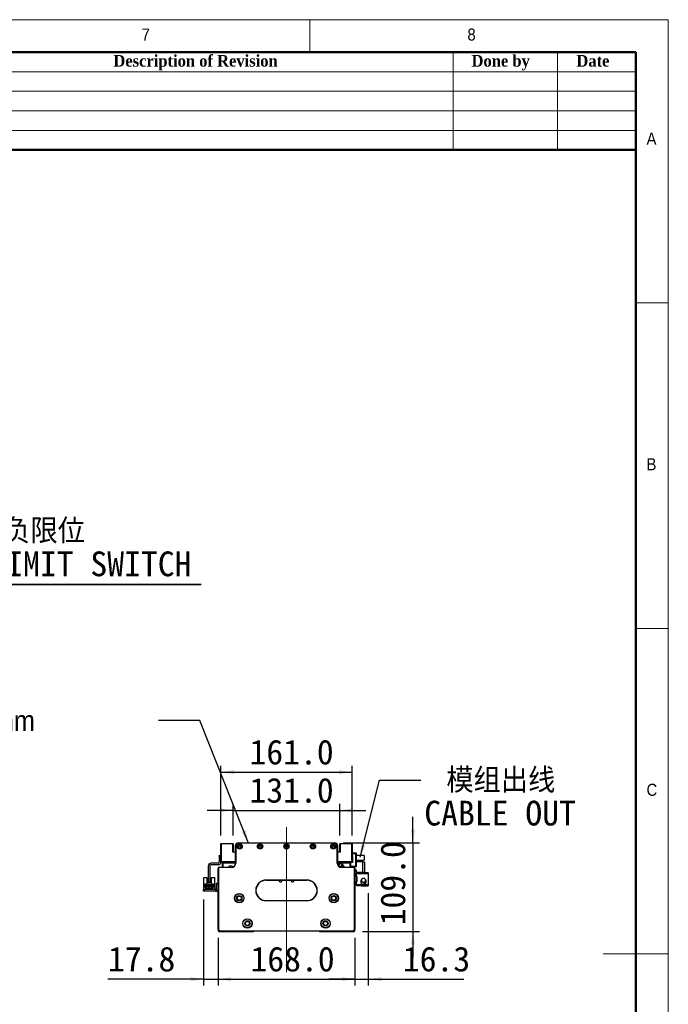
# Model space of a CAD drawing. Header units: millimetres. Extents: x 40 to 3320, y 40 to 2336.
# Tile 8 of 8: x 2524 to 3320, y 1126 to 2336. Entities that reach past the tile are written whole.
import ezdxf

# ---------------------------------------------------------------- set-up
doc = ezdxf.new("R2010")
doc.units = ezdxf.units.MM
doc.header["$LTSCALE"] = 8
doc.linetypes.add('CENTERX2', pattern=[20.32, 12.7, -2.54, 2.54, -2.54])
doc.layers.add('DIMNS', color=7, linetype='Continuous')
doc.styles.add('SLDTEXTSTYLE0', font='Gothic.ttf', dxfattribs={"width": 0.913})
doc.styles.add('SLDTEXTSTYLE1', font='timesbd.ttf', dxfattribs={"width": 0.933})
doc.styles.add('SLDTEXTSTYLE7', font='txt')
doc.styles.add('SLDTEXTSTYLE8', font='txt', dxfattribs={"bigfont": 'bigfont'})
doc.dimstyles.new('SLDDIMSTYLE0', dxfattribs={"dimtxt": 30.4, "dimasz": 16, "dimexe": 0, "dimexo": 0.0625, "dimgap": 7.6, "dimtad": 2, "dimdec": 1, "dimrnd": 1e-09, "dimzin": 4, "dimdsep": 46, "dimtxsty": 'SLDTEXTSTYLE7', "dimsah": 1, "dimcen": 0.09, "dimadec": 0, "dimazin": 1, "dimtfac": 1, "dimtdec": 1, "dimtmove": 0, "dimatfit": 0, "dimfxl": 0, "dimfrac": 2, "dimtolj": 1, "dimtzin": 12, "dimarcsym": 0})
doc.dimstyles.new('SLDDIMSTYLE4', dxfattribs={"dimtxt": 0.18, "dimasz": 16, "dimexe": 0, "dimexo": 0.0625, "dimgap": 0, "dimtad": 0, "dimtih": 1, "dimtoh": 1, "dimdec": 0, "dimrnd": 1e-09, "dimzin": 0, "dimdsep": 46, "dimtxsty": 'Standard', "dimsah": 1, "dimcen": 0.09, "dimadec": 0, "dimazin": 0, "dimtfac": 16, "dimtdec": 0, "dimtofl": 0, "dimtmove": 0, "dimatfit": 3, "dimfxl": 0, "dimfrac": 2, "dimtolj": 1, "dimtzin": 0, "dimarcsym": 0})
doc.dimstyles.new('SLDDIMSTYLE5', dxfattribs={"dimtxt": 30.4, "dimasz": 16, "dimexe": 0, "dimexo": 0.0625, "dimgap": 7.6, "dimtad": 2, "dimdec": 1, "dimrnd": 1e-09, "dimzin": 12, "dimdsep": 46, "dimtxsty": 'SLDTEXTSTYLE7', "dimsah": 1, "dimcen": 0.09, "dimadec": 0, "dimazin": 3, "dimtfac": 1, "dimtdec": 1, "dimtmove": 0, "dimatfit": 0, "dimfxl": 0, "dimfrac": 2, "dimtolj": 1, "dimtzin": 12, "dimarcsym": 0})

# ---------------------------------------------------------------- blocks, each defined once
blk = doc.blocks.new('SW_NOTE_5')
at = {"layer": 'DIMNS', "color": 0}
for p, q in [((0, 0), (451.6, 0)), ((451.6, 0), (0, 0)), ((0, 0), (451.6, 0)), ((451.6, 0), (0, 0)), ((0, 0), (451.6, 0)), ((451.6, 0), (0, 0))]:
    blk.add_line(p, q, dxfattribs=at)
at = {"layer": 'DIMNS', "color": 0, "char_height": 30.4, "attachment_point": 2}
for s, insert, style in [('光电负限位', (225.3, 80.9), 'SLDTEXTSTYLE8'), ('NEGATIVE LIMIT SWITCH', (222.5, 40.7), 'SLDTEXTSTYLE7')]:
    blk.add_mtext(s, dxfattribs=dict(at, insert=insert, style=style))
blk = doc.blocks.new('_D_7')
at = {"layer": 'DIMNS'}
for p, q in [((2767.1, 1206.4), (2767.1, 1149.1)), ((2935.1, 1206.4), (2935.1, 1149.1)), ((2767.1, 1157.1), (2935.1, 1157.1))]:
    blk.add_line(p, q, dxfattribs=at)
for points in [[(2767.1, 1157.1), (2783.1, 1154.7), (2783.1, 1159.5)], [(2935.1, 1157.1), (2919.1, 1159.5), (2919.1, 1154.7)]]:
    blk.add_solid(points, dxfattribs=at)
at = {"layer": 'DIMNS', "insert": (2806.9, 1197), "char_height": 30.4, "attachment_point": 1, "style": 'SLDTEXTSTYLE7'}
blk.add_mtext('168.0', dxfattribs=at)
blk = doc.blocks.new('_D_8')
at = {"layer": 'DIMNS'}
for p, q in [((2749.3, 1254.9), (2749.3, 1149.1)), ((2767.1, 1207.9), (2767.1, 1149.1)), ((2749.3, 1157.1), (2631.9, 1157.1)), ((2749.3, 1157.1), (2767.1, 1157.1)), ((2767.1, 1157.1), (2799.1, 1157.1))]:
    blk.add_line(p, q, dxfattribs=at)
for points in [[(2749.3, 1157.1), (2733.3, 1159.5), (2733.3, 1154.7)], [(2767.1, 1157.1), (2783.1, 1154.7), (2783.1, 1159.5)]]:
    blk.add_solid(points, dxfattribs=at)
at = {"layer": 'DIMNS', "insert": (2631.9, 1197), "char_height": 30.4, "attachment_point": 1, "style": 'SLDTEXTSTYLE7'}
blk.add_mtext('17.8', dxfattribs=at)
blk = doc.blocks.new('_D_9')
at = {"layer": 'DIMNS'}
for p, q in [((2951.4, 1262.7), (2951.4, 1149.1)), ((2935.1, 1207.9), (2935.1, 1149.1)), ((2935.1, 1157.1), (2903.1, 1157.1)), ((2935.1, 1157.1), (2951.4, 1157.1)), ((2951.4, 1157.1), (3068.9, 1157.1))]:
    blk.add_line(p, q, dxfattribs=at)
for points in [[(2935.1, 1157.1), (2919.1, 1159.5), (2919.1, 1154.7)], [(2951.4, 1157.1), (2967.4, 1154.7), (2967.4, 1159.5)]]:
    blk.add_solid(points, dxfattribs=at)
at = {"layer": 'DIMNS', "insert": (2994, 1197), "char_height": 30.4, "attachment_point": 1, "style": 'SLDTEXTSTYLE7'}
blk.add_mtext('16.3', dxfattribs=at)
blk = doc.blocks.new('_D_10')
at = {"layer": 'DIMNS'}
for p, q in [((3006.4, 1324.6), (3006.4, 1356.6)), ((2920.8, 1324.6), (3014.4, 1324.6)), ((3006.4, 1324.6), (3006.4, 1215.6)), ((2944.3, 1215.6), (3014.4, 1215.6)), ((3006.4, 1215.6), (3006.4, 1183.6))]:
    blk.add_line(p, q, dxfattribs=at)
for points in [[(3006.4, 1324.6), (3008.8, 1340.6), (3004, 1340.6)], [(3006.4, 1215.6), (3004, 1199.6), (3008.8, 1199.6)]]:
    blk.add_solid(points, dxfattribs=at)
at = {"layer": 'DIMNS', "insert": (2966.5, 1223.2), "char_height": 30.4, "attachment_point": 1, "rotation": 90, "style": 'SLDTEXTSTYLE7'}
blk.add_mtext('109.0', dxfattribs=at)
blk = doc.blocks.new('_D_11')
at = {"layer": 'DIMNS'}
for p, q in [((2785.6, 1333.5), (2785.6, 1372.5)), ((2916.6, 1333.5), (2916.6, 1372.5)), ((2785.6, 1364.5), (2753.6, 1364.5)), ((2785.6, 1364.5), (2916.6, 1364.5)), ((2916.6, 1364.5), (2948.6, 1364.5))]:
    blk.add_line(p, q, dxfattribs=at)
for points in [[(2785.6, 1364.5), (2769.6, 1366.9), (2769.6, 1362.1)], [(2916.6, 1364.5), (2932.6, 1362.1), (2932.6, 1366.9)]]:
    blk.add_solid(points, dxfattribs=at)
at = {"layer": 'DIMNS', "insert": (2805.7, 1404.4), "char_height": 30.4, "attachment_point": 1, "style": 'SLDTEXTSTYLE7'}
blk.add_mtext('131.0', dxfattribs=at)
blk = doc.blocks.new('_D_12')
at = {"layer": 'DIMNS'}
for p, q in [((2770.6, 1333.5), (2770.6, 1419.4)), ((2931.6, 1333.5), (2931.6, 1419.4)), ((2770.6, 1411.4), (2931.6, 1411.4))]:
    blk.add_line(p, q, dxfattribs=at)
for points in [[(2770.6, 1411.4), (2786.6, 1409), (2786.6, 1413.8)], [(2931.6, 1411.4), (2915.6, 1413.8), (2915.6, 1409)]]:
    blk.add_solid(points, dxfattribs=at)
at = {"layer": 'DIMNS', "insert": (2805.7, 1451.3), "char_height": 30.4, "attachment_point": 1, "style": 'SLDTEXTSTYLE7'}
blk.add_mtext('161.0', dxfattribs=at)
blk = doc.blocks.new('SW_NOTE_6')
at = {"layer": 'DIMNS', "color": 0, "char_height": 30.4, "attachment_point": 1}
for s, insert, style in [(' 模组出线', (4.2, 14.7), 'SLDTEXTSTYLE8'), ('CABLE OUT', (4.2, -25.5), 'SLDTEXTSTYLE7')]:
    blk.add_mtext(s, dxfattribs=dict(at, insert=insert, style=style))
blk = doc.blocks.new('SW_NOTE_7')
at = {"layer": 'DIMNS', "color": 0, "char_height": 25.4, "attachment_point": 1, "style": 'SLDTEXTSTYLE0'}
for s, insert in [('The distance between the load plate and the ', (-848.1, 45.8)), ('steel belt protection belt shall be greater than 2mm', (-848.1, 12.4))]:
    blk.add_mtext(s, dxfattribs=dict(at, insert=insert))

msp = doc.modelspace()

# ---------------------------------------------------------------- linework, layer by layer
at = {"color": 7, "linetype": 'Continuous', "lineweight": 18}
for p, q in [((3320, 2336), (40, 2336)), ((2880, 2296), (2880, 2336)), ((3320, 40), (3320, 2336)), ((80, 2296), (3280, 2296)), ((3056, 2296), (3056, 2176)), ((3184, 2296), (3184, 2176)), ((3280, 2296), (3280, 2176)), ((3280, 2296), (3280, 80)), ((2320, 2272), (3280, 2272)), ((2320, 2248), (3280, 2248)), ((2320, 2224), (3280, 2224)), ((2320, 2200), (3280, 2200)), ((3320, 1988), (3280, 1988)), ((3280, 1588), (3320, 1588)), ((3320, 1188), (3240, 1188))]:
    msp.add_line(p, q, dxfattribs=at)
at = {"color": 7, "linetype": 'Continuous', "lineweight": 50}
for p, q in [((3280, 2296), (80, 2296)), ((3280, 2296), (3280, 80)), ((3280, 2176), (2320, 2176))]:
    msp.add_line(p, q, dxfattribs=at)
at = {"color": 7, "linetype": 'Continuous', "lineweight": 25}
for p, q in [((2770.949785, 1323.6087932), (2770.6497873, 1323.3087882)), ((2770.6497873, 1301.40879), (2770.6497873, 1323.3087882)), ((2770.949785, 1323.3087882), (2770.6497873, 1323.3087882)), ((2770.949785, 1323.3087882), (2770.949785, 1323.6087932)), ((2770.949785, 1323.6087932), (2785.3497829, 1323.6087932)), ((2785.3497829, 1323.3087882), (2770.949785, 1323.3087882)), ((2770.949785, 1323.3087882), (2770.949785, 1301.40879)), ((2785.3497829, 1323.3087882), (2785.3497829, 1323.6087932)), ((2785.6497879, 1323.3087882), (2785.3497829, 1323.6087932)), ((2785.3497829, 1323.3087882), (2785.6497879, 1323.3087882)), ((2785.3497829, 1313.1087943), (2785.3497829, 1323.3087882)), ((2785.6497879, 1323.3087882), (2785.6497879, 1313.1087943)), ((2788.6497866, 1299.6087893), (2788.6497866, 1321.6087892)), ((2788.6497866, 1321.6087892), (2788.9497879, 1321.6087892)), ((2788.9497879, 1321.6087892), (2788.9497879, 1299.6087893)), ((2789.1497876, 1323.2671022), (2789.1497876, 1323.3087882)), ((2789.1497876, 1323.3087882), (2789.1779433, 1323.3087882)), ((2791.6497852, 1324.6087878), (2910.6497879, 1324.6087878)), ((2791.6497852, 1324.6087878), (2791.6497852, 1324.3087902)), ((2910.6497879, 1324.3087902), (2791.6497852, 1324.3087902)), ((2910.6497879, 1324.6087878), (2910.6497879, 1324.3087902)), ((2913.1216298, 1323.3087882), (2913.1497855, 1323.3087882)), ((2913.1497855, 1323.3087882), (2913.1497855, 1323.2671022)), ((2913.3497852, 1299.6087893), (2913.3497852, 1321.6087892)), ((2913.6497866, 1321.6087892), (2913.3497852, 1321.6087892)), ((2913.6497866, 1321.6087892), (2913.6497866, 1299.6087893)), ((2916.9497903, 1323.6087932), (2916.6497852, 1323.3087882)), ((2916.6497852, 1313.1087943), (2916.6497852, 1323.3087882)), ((2916.6497852, 1323.3087882), (2916.9497903, 1323.3087882)), ((2916.9497903, 1323.6087932), (2916.9497903, 1323.3087882)), ((2916.9497903, 1323.6087932), (2931.3497882, 1323.6087932)), ((2916.9497903, 1323.3087882), (2916.9497903, 1313.1087943)), ((2931.3497882, 1323.3087882), (2916.9497903, 1323.3087882)), ((2931.3497882, 1323.6087932), (2931.3497882, 1323.3087882)), ((2931.6497858, 1323.3087882), (2931.3497882, 1323.6087932)), ((2931.6497858, 1323.3087882), (2931.3497882, 1323.3087882)), ((2931.3497882, 1301.40879), (2931.3497882, 1323.3087882)), ((2931.6497858, 1323.3087882), (2931.6497858, 1301.40879)), ((2768.6497833, 1309.1087937), (2770.6497873, 1309.1087937)), ((2768.6497833, 1308.1087991), (2768.6497833, 1309.1087937)), ((2770.6497873, 1308.1087991), (2768.6497833, 1308.1087991)), ((2768.6497833, 1308.1087991), (2768.6497833, 1301.1087998)), ((2788.6497866, 1313.1087943), (2785.3497829, 1313.1087943)), ((2916.9497903, 1313.1087943), (2913.6497866, 1313.1087943)), ((2931.6497858, 1312.1087923), (2936.3497834, 1312.1087923)), ((2936.3497834, 1311.1087903), (2931.6497858, 1311.1087903)), ((2931.6497858, 1309.1087937), (2932.1497868, 1309.1087937)), ((2932.1497868, 1309.1087937), (2932.1497868, 1300.6087913)), ((2936.3497834, 1311.1087903), (2936.3497834, 1312.1087923)), ((2936.3497834, 1312.1087923), (2936.6497885, 1311.8087947)), ((2936.3497834, 1296.1087897), (2936.3497834, 1311.1087903)), ((2936.6497885, 1310.9845295), (2936.3497834, 1311.1087903)), ((2936.6497885, 1311.8087947), (2936.6497885, 1310.9845295)), ((2936.6497885, 1310.9845295), (2936.6497885, 1296.2330579)), ((2946.6497864, 1309.1087937), (2936.6497885, 1309.1087937)), ((2946.6497864, 1309.1087937), (2946.6497864, 1303.1087889)), ((2755.1497857, 1296.1087971), (2755.1497857, 1276.6087948)), ((2757.1497898, 1296.1087971), (2757.1497898, 1276.6087948)), ((2767.1497877, 1299.6087968), (2758.6497854, 1299.6087968)), ((2767.1497877, 1297.6088001), (2758.6497854, 1297.6088001)), ((2768.6497833, 1294.308789), (2768.6497833, 1294.6087941)), ((2768.6497833, 1294.6087941), (2783.6497839, 1294.6087941)), ((2770.6497873, 1301.40879), (2770.6497873, 1301.1087998)), ((2770.6497873, 1301.40879), (2770.949785, 1301.1087923)), ((2770.949785, 1301.40879), (2770.6497873, 1301.40879)), ((2770.949785, 1301.40879), (2770.949785, 1301.1087923)), ((2770.949785, 1301.40879), (2788.6497866, 1301.40879)), ((2788.6497866, 1301.1087923), (2770.949785, 1301.1087923)), ((2772.6497839, 1300.1087903), (2773.649786, 1301.1087923)), ((2772.6497839, 1295.1087951), (2772.6497839, 1300.1087903)), ((2773.0497907, 1294.7087883), (2772.6497839, 1295.1087951)), ((2772.6497839, 1295.1087951), (2772.6497839, 1294.6087941)), ((2773.0497907, 1294.6087941), (2773.0497907, 1294.7087883)), ((2773.2497866, 1299.3587925), (2774.1997878, 1300.3087937)), ((2773.2497866, 1294.6087941), (2773.2497866, 1299.3587925)), ((2773.3497883, 1299.2687895), (2774.2897908, 1300.208792)), ((2773.3497883, 1294.6087941), (2773.3497883, 1299.2687895)), ((2774.1997878, 1300.3087937), (2788.6497866, 1300.3087937)), ((2774.2897908, 1300.208792), (2788.6497866, 1300.208792)), ((2783.6497839, 1294.308789), (2783.6497839, 1294.6087941)), ((2786.574785, 1301.1087923), (2786.8697609, 1300.8138164)), ((2787.3647402, 1300.6087913), (2788.6497866, 1300.6087913)), ((2788.9497879, 1299.6087893), (2788.6497866, 1299.6087893)), ((2913.9294441, 1299.1087883), (2913.2734354, 1299.1087883)), ((2913.6497866, 1299.6087893), (2913.3497852, 1299.6087893)), ((2913.6497866, 1301.40879), (2931.3497882, 1301.40879)), ((2931.3497882, 1301.1087923), (2913.6497866, 1301.1087923)), ((2913.6497866, 1300.6087913), (2914.9348329, 1300.6087913)), ((2913.6497866, 1300.3087937), (2928.0997853, 1300.3087937)), ((2913.6497866, 1300.208792), (2928.0097823, 1300.208792)), ((2915.4298122, 1300.8138164), (2915.7247882, 1301.1087923)), ((2918.8908006, 1295.6087886), (2915.6669121, 1295.6087886)), ((2919.9281822, 1297.9389205), (2917.1226735, 1298.8786697)), ((2918.6497892, 1294.6087941), (2933.6497898, 1294.6087941)), ((2918.6497892, 1294.6087941), (2918.6497892, 1294.308789)), ((2928.0097823, 1300.208792), (2928.9497848, 1299.2687895)), ((2928.0997853, 1300.3087937), (2929.0497865, 1299.3587925)), ((2928.6497872, 1301.1087923), (2929.6497892, 1300.1087903)), ((2928.9497848, 1299.2687895), (2928.9497848, 1294.6087941)), ((2929.0497865, 1299.3587925), (2929.0497865, 1294.6087941)), ((2930.1497827, 1300.6087913), (2929.6497892, 1300.1087903)), ((2929.6497892, 1300.1087903), (2929.6497892, 1294.6087941)), ((2929.6497892, 1296.1087897), (2936.3497834, 1296.1087897)), ((2936.3497834, 1295.1087951), (2929.6497892, 1295.1087951)), ((2932.1497868, 1300.6087913), (2930.1497827, 1300.6087913)), ((2931.3497882, 1301.1087923), (2931.3497882, 1301.40879)), ((2931.6497858, 1301.40879), (2931.3497882, 1301.40879)), ((2931.3497882, 1301.1087923), (2931.6497858, 1301.40879)), ((2932.1497868, 1301.1087998), (2931.3497882, 1301.1087998)), ((2931.6497858, 1303.1087889), (2932.1497868, 1303.1087889)), ((2933.6497898, 1294.6087941), (2933.6497898, 1294.308789)), ((2936.6497885, 1296.2330579), (2936.3497834, 1296.1087897)), ((2936.3497834, 1295.1087951), (2936.3497834, 1296.1087897)), ((2936.6497885, 1295.4087927), (2936.3497834, 1295.1087951)), ((2936.6497885, 1303.1087889), (2946.6497864, 1303.1087889)), ((2945.0497891, 1301.1087998), (2936.6497885, 1301.1087998)), ((2936.6497885, 1296.2330579), (2936.6497885, 1295.4087927)), ((2945.0497891, 1288.1087958), (2945.0497891, 1301.1087998)), ((2945.0497891, 1301.1087998), (2947.0497857, 1301.1087998)), ((2947.0497857, 1301.1087998), (2947.0497857, 1288.1087958)), ((2767.1497877, 1218.1087915), (2767.1497877, 1293.108791)), ((2767.4497853, 1293.108791), (2767.1497877, 1293.108791)), ((2767.4497853, 1293.108791), (2767.4497853, 1218.2330556)), ((2783.6497839, 1294.308789), (2768.6497833, 1294.308789)), ((2933.6497898, 1294.308789), (2918.6497892, 1294.308789)), ((2934.8497878, 1218.2330556), (2934.8497878, 1293.108791)), ((2935.1497854, 1293.108791), (2934.8497878, 1293.108791)), ((2935.1497854, 1293.108791), (2935.1497854, 1218.1087915)), ((2937.0497878, 1291.1087944), (2935.1497854, 1291.1087944)), ((2937.0497878, 1288.1087958), (2937.0497878, 1291.1087944)), ((2937.0497878, 1288.1087958), (2937.0497878, 1286.9087978)), ((2945.0497891, 1288.1087958), (2937.0497878, 1288.1087958)), ((2937.0497878, 1282.9087972), (2937.0497878, 1286.9087978)), ((2937.0497878, 1286.9087978), (2951.4497857, 1286.9087978)), ((2937.0497878, 1282.9087972), (2937.0497878, 1282.4087962)), ((2938.0497898, 1282.9087972), (2937.0497878, 1282.9087972)), ((2937.0497878, 1282.4087962), (2937.0497878, 1277.4087972)), ((2938.0497898, 1282.4087962), (2937.0497878, 1282.4087962)), ((2938.0497898, 1276.9087962), (2938.0497898, 1282.9087972)), ((2943.049785, 1288.1087958), (2943.049785, 1287.9087999)), ((2951.4497857, 1287.9087999), (2943.049785, 1287.9087999)), ((2947.0497857, 1288.1087958), (2945.0497891, 1288.1087958)), ((2951.4497857, 1287.9087999), (2951.4497857, 1286.9087978)), ((2951.4497857, 1286.9087978), (2951.4497857, 1272.9087955)), ((2749.4497861, 1282.0087968), (2753.1497891, 1282.0087968)), ((2749.4497861, 1273.1087952), (2749.4497861, 1282.0087968)), ((2749.4497861, 1267.1087979), (2749.4497861, 1273.1087952)), ((2750.2497847, 1273.1087952), (2749.4497861, 1273.1087952)), ((2750.2497847, 1273.1087952), (2750.7497858, 1273.6087962)), ((2753.3497851, 1273.6087962), (2750.7497858, 1273.6087962)), ((2751.1497851, 1273.0587981), (2753.3497851, 1273.0587981)), ((2751.1497851, 1269.6087956), (2751.1497851, 1273.0587981)), ((2751.9497837, 1271.2587974), (2760.3497843, 1271.2587974)), ((2751.9497837, 1269.6087956), (2751.9497837, 1271.2587974)), ((2753.1497891, 1282.0087968), (2753.1497891, 1273.6087962)), ((2753.3497851, 1273.0587981), (2753.3497851, 1273.6087962)), ((2753.3497851, 1273.6087962), (2758.949783, 1273.6087962)), ((2753.6997835, 1273.0587981), (2753.3497851, 1273.0587981)), ((2753.6997835, 1271.9587981), (2753.6997835, 1273.0587981)), ((2758.5997845, 1271.9587981), (2753.6997835, 1271.9587981)), ((2755.1497857, 1276.6087948), (2757.1497898, 1276.6087948)), ((2755.1497857, 1275.6087965), (2755.1497857, 1276.6087948)), ((2757.1497898, 1275.6087965), (2755.1497857, 1275.6087965)), ((2755.3497891, 1271.9587981), (2755.3497891, 1272.5587971)), ((2755.3497891, 1272.5587971), (2756.9497864, 1272.5587971)), ((2756.9497864, 1271.9587981), (2756.9497864, 1272.5587971)), ((2757.1497898, 1276.6087948), (2757.1497898, 1275.6087965)), ((2758.5997845, 1273.0587981), (2758.5997845, 1271.9587981)), ((2758.949783, 1273.0587981), (2758.5997845, 1273.0587981)), ((2758.949783, 1273.6087962), (2758.949783, 1273.0587981)), ((2761.5497898, 1273.6087962), (2758.949783, 1273.6087962)), ((2758.949783, 1273.0587981), (2761.149783, 1273.0587981)), ((2759.1497864, 1273.6087962), (2759.1497864, 1282.0087968)), ((2759.1497864, 1282.0087968), (2762.8497894, 1282.0087968)), ((2760.3497843, 1271.2587974), (2760.3497843, 1269.6087956)), ((2761.149783, 1273.0587981), (2761.149783, 1269.6087956)), ((2761.5497898, 1273.6087962), (2762.0497833, 1273.1087952)), ((2762.8497894, 1273.1087952), (2762.0497833, 1273.1087952)), ((2762.8497894, 1282.0087968), (2762.8497894, 1273.1087952)), ((2762.8497894, 1273.1087952), (2762.8497894, 1267.1087979)), ((2765.1497836, 1274.1087972), (2765.1497836, 1275.1087955)), ((2765.1497836, 1275.1087955), (2767.1497877, 1275.1087955)), ((2767.1497877, 1274.1087972), (2765.1497836, 1274.1087972)), ((2765.1497836, 1266.1087959), (2765.1497836, 1274.1087972)), ((2826.1497862, 1278.9087891), (2826.1497862, 1278.6087914)), ((2826.1497862, 1278.9087891), (2876.1497869, 1278.9087891)), ((2876.1497869, 1278.6087914), (2826.1497862, 1278.6087914)), ((2876.1497869, 1278.9087891), (2876.1497869, 1278.6087914)), ((2937.0497878, 1276.9087962), (2937.0497878, 1277.4087972)), ((2937.0497878, 1277.4087972), (2938.0497898, 1277.4087972)), ((2937.0497878, 1272.9087955), (2937.0497878, 1276.9087962)), ((2937.0497878, 1276.9087962), (2938.0497898, 1276.9087962)), ((2937.0497878, 1272.9087955), (2937.0497878, 1271.7087976)), ((2951.4497857, 1272.9087955), (2937.0497878, 1272.9087955)), ((2943.049785, 1271.7087976), (2937.0497878, 1271.7087976)), ((2942.4990158, 1277.7057662), (2942.3997889, 1276.9087962)), ((2942.7336942, 1278.3436923), (2942.5985257, 1278.0278548)), ((2942.6105659, 1278.4878313), (2942.6445778, 1278.4989922)), ((2942.6445778, 1275.3186002), (2942.6105659, 1275.3297611)), ((2942.766432, 1278.3275842), (2942.6439743, 1278.3878408)), ((2942.6445778, 1278.4989922), (2943.0283497, 1279.0739833)), ((2942.8046609, 1278.420221), (2942.6445778, 1278.4989922)), ((2943.049785, 1271.9087972), (2951.4497857, 1271.9087972)), ((2943.049785, 1271.9087972), (2943.049785, 1271.7087976)), ((2947.9415084, 1277.4617522), (2947.9689191, 1277.4824835)), ((2951.4497857, 1272.9087955), (2951.4497857, 1271.9087972)), ((2749.3497844, 1265.1087976), (2749.3497844, 1267.1087979)), ((2749.3497844, 1267.1087979), (2750.3497864, 1267.1087979)), ((2750.3497864, 1265.1087976), (2749.3497844, 1265.1087976)), ((2750.3497864, 1267.1087979), (2750.3497864, 1265.1087976)), ((2764.1497891, 1267.1087979), (2750.3497864, 1267.1087979)), ((2764.1497891, 1265.1087976), (2750.3497864, 1265.1087976)), ((2751.9497837, 1269.6087956), (2751.1497851, 1269.6087956)), ((2751.9497837, 1268.5587964), (2751.9497837, 1269.6087956)), ((2753.1497891, 1268.5587964), (2751.9497837, 1268.5587964)), ((2753.3997859, 1270.2087983), (2752.8997849, 1270.2087983)), ((2752.8997849, 1270.2087983), (2752.8997849, 1269.7087973)), ((2752.8997849, 1269.7087973), (2753.3997859, 1269.7087973)), ((2753.1497891, 1267.7587978), (2753.1497891, 1268.5587964)), ((2759.1497864, 1268.5587964), (2753.1497891, 1268.5587964)), ((2759.1497864, 1267.7587978), (2753.1497891, 1267.7587978)), ((2753.3997859, 1269.7087973), (2753.3997859, 1270.2087983)), ((2754.8997889, 1270.2087983), (2754.8997889, 1269.7087973)), ((2755.39979, 1270.2087983), (2754.8997889, 1270.2087983)), ((2754.8997889, 1269.7087973), (2755.39979, 1269.7087973)), ((2755.39979, 1269.7087973), (2755.39979, 1270.2087983)), ((2756.8997855, 1270.2087983), (2756.8997855, 1269.7087973)), ((2757.3997866, 1270.2087983), (2756.8997855, 1270.2087983)), ((2756.8997855, 1269.7087973), (2757.3997866, 1269.7087973)), ((2757.3997866, 1269.7087973), (2757.3997866, 1270.2087983)), ((2759.3997832, 1270.2087983), (2758.8997896, 1270.2087983)), ((2758.8997896, 1270.2087983), (2758.8997896, 1269.7087973)), ((2758.8997896, 1269.7087973), (2759.3997832, 1269.7087973)), ((2759.1497864, 1268.5587964), (2759.1497864, 1267.7587978)), ((2760.3497843, 1268.5587964), (2759.1497864, 1268.5587964)), ((2759.3997832, 1269.7087973), (2759.3997832, 1270.2087983)), ((2760.3497843, 1269.6087956), (2760.3497843, 1268.5587964)), ((2761.149783, 1269.6087956), (2760.3497843, 1269.6087956)), ((2764.1497891, 1267.1087979), (2764.1497891, 1265.1087976)), ((2765.1497836, 1266.1087959), (2767.1497877, 1266.1087959)), ((2765.1497836, 1265.1087976), (2765.1497836, 1266.1087959)), ((2767.1497877, 1265.1087976), (2765.1497836, 1265.1087976)), ((2826.1497862, 1253.6087929), (2826.1497862, 1253.3087916)), ((2826.1497862, 1253.6087929), (2876.1497869, 1253.6087929)), ((2876.1497869, 1253.3087916), (2826.1497862, 1253.3087916)), ((2876.1497869, 1253.6087929), (2876.1497869, 1253.3087916)), ((2767.4497853, 1218.2330556), (2767.1497877, 1218.1087915)), ((2769.1497843, 1216.1087914), (2767.1497877, 1218.1087915)), ((2767.1497877, 1218.1087915), (2767.1497877, 1216.6087915)), ((2767.1497877, 1216.6087915), (2768.1497897, 1215.6087914)), ((2767.4497853, 1218.2330556), (2769.2740525, 1216.4087915)), ((2768.1497897, 1215.6087914), (2810.6497864, 1215.6087914)), ((2769.2740525, 1216.4087915), (2769.1497843, 1216.1087914)), ((2933.1497888, 1216.1087914), (2769.1497843, 1216.1087914)), ((2769.2740525, 1216.4087915), (2933.0255206, 1216.4087915)), ((2810.6497864, 1215.6087914), (2811.1497875, 1216.1087914)), ((2891.1497857, 1216.1087914), (2891.6497867, 1215.6087914)), ((2891.6497867, 1215.6087914), (2934.1497834, 1215.6087914)), ((2933.0255206, 1216.4087915), (2934.8497878, 1218.2330556)), ((2933.0255206, 1216.4087915), (2933.1497888, 1216.1087914)), ((2935.1497854, 1218.1087915), (2933.1497888, 1216.1087914)), ((2934.1497834, 1215.6087914), (2935.1497854, 1216.6087915)), ((2934.8497878, 1218.2330556), (2935.1497854, 1218.1087915)), ((2935.1497854, 1216.6087915), (2935.1497854, 1218.1087915))]:
    msp.add_line(p, q, dxfattribs=at)
at = {"color": 7, "linetype": 'Continuous', "lineweight": 25, "flags": 128}
for points in [[(2915.6669121, 1295.6087886), (2915.7446216, 1296.7366948), (2915.9683774, 1297.7285533), (2916.3111861, 1298.4647377), (2916.7317043, 1298.8564595), (2917.1226735, 1298.8786697)], [(2918.8908006, 1295.6087886), (2918.9606945, 1296.5080961), (2919.1597442, 1297.2704916), (2919.4576333, 1297.7799102), (2919.8090176, 1297.9587912), (2920.1604094, 1297.7799102), (2920.4582985, 1297.2704916), (2920.6573407, 1296.5080961), (2920.7272346, 1295.6087886)], [(2918.9780842, 1294.6087941), (2918.9606945, 1294.7094887), (2918.8908006, 1295.6087886)], [(2919.485044, 1295.6087886), (2919.5097055, 1295.926094), (2919.5799346, 1296.1950897), (2919.68504, 1296.374835), (2919.8090176, 1296.4379489), (2919.9330027, 1296.374835), (2920.0163375, 1296.2459474)], [(2920.0163375, 1294.9716299), (2919.9330027, 1294.8427497), (2919.8090176, 1294.7796359), (2919.68504, 1294.8427497), (2919.5799346, 1295.0224876), (2919.5097055, 1295.2914908), (2919.485044, 1295.6087886)], [(2920.7272346, 1295.6087886), (2920.6573407, 1294.7094887), (2920.6399585, 1294.6087941)], [(2764.1497891, 1265.1087976), (2764.7350545, 1265.166439), (2765.1497836, 1265.2803696)]]:
    msp.add_lwpolyline(points, dxfattribs=at)
at = {"color": 7, "linetype": 'Continuous', "lineweight": 25}
for centre, radius in [((2793.6497866, 1320.3587914), 3.25), ((2793.6497866, 1320.3587914), 3), ((2793.6497866, 1320.3587914), 1.6), ((2793.6497866, 1320.3587914), 1.25), ((2818.6497866, 1320.3587914), 3.25), ((2818.6497866, 1320.3587914), 3), ((2818.6497866, 1320.3587914), 1.6), ((2818.6497866, 1320.3587914), 1.25), ((2851.1497866, 1320.3587914), 3.25), ((2851.1497866, 1320.3587914), 3), ((2851.1497866, 1320.3587914), 1.6), ((2851.1497866, 1320.3587914), 1.25), ((2883.6497866, 1320.3587914), 3.25), ((2883.6497866, 1320.3587914), 3), ((2883.6497866, 1320.3587914), 1.6), ((2883.6497866, 1320.3587914), 1.25), ((2908.6497866, 1320.3587914), 3.25), ((2908.6497866, 1320.3587914), 3), ((2908.6497866, 1320.3587914), 1.6), ((2908.6497866, 1320.3587914), 1.25), ((2843.6497866, 1277.3121558), 1.25), ((2858.6497866, 1277.3121558), 1.25), ((2793.1497866, 1256.6087914), 5.75), ((2793.1497866, 1256.6087914), 5.5), ((2793.1497866, 1256.6087914), 3.2), ((2793.1497866, 1256.6087914), 2.5), ((2793.1497866, 1256.6087914), 2.45), ((2909.1497866, 1256.6087914), 5.75), ((2909.1497866, 1256.6087914), 5.5), ((2909.1497866, 1256.6087914), 3.2), ((2909.1497866, 1256.6087914), 2.5), ((2909.1497866, 1256.6087914), 2.45), ((2803.1497866, 1225.6087914), 5.75), ((2803.1497866, 1225.6087914), 5.5), ((2803.1497866, 1225.6087914), 3.2), ((2803.1497866, 1225.6087914), 2.5), ((2803.1497866, 1225.6087914), 2.45), ((2899.1497866, 1225.6087914), 5.75), ((2899.1497866, 1225.6087914), 5.5), ((2899.1497866, 1225.6087914), 3.2), ((2899.1497866, 1225.6087914), 2.5), ((2899.1497866, 1225.6087914), 2.45)]:
    msp.add_circle(centre, radius, dxfattribs=at)
for centre, radius, start, end in [((2791.6497866, 1321.6087914), 3, 90, 180), ((2791.6497866, 1321.6087914), 2.7, 90, 180), ((2910.6497866, 1321.6087914), 3, 0, 90), ((2910.6497866, 1321.6087914), 2.7, 0, 90), ((2758.6497866, 1296.1087965), 3.5, 90, 180), ((2758.6497866, 1296.1087965), 1.5, 90, 180), ((2767.1497866, 1301.1087965), 1.5, 270, 0), ((2767.1497866, 1301.1087965), 3.5, 270, 0), ((2768.6497866, 1293.1087914), 1.5, 90, 180), ((2782.6497872, 1293.1087914), 3.25, 33.6321458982, 152.5135737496), ((2783.6497866, 1299.6087914), 5.3, 270, 0), ((2783.6497866, 1299.6087914), 5, 270, 0), ((2787.3647367, 1301.3087914), 0.7, 225.0000000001, 270), ((2918.6497866, 1299.6087914), 5.3, 180, 270), ((2918.6497866, 1299.6087914), 5, 180, 270), ((2917.1100552, 1296.6433826), 2.6140531, 134.1989608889, 176.1913589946), ((2914.9348364, 1301.3087914), 0.7, 270, 314.9999999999), ((2918.6583883, 1295.6087914), 1.5, 359.9224033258, 25.1362392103), ((2918.6583883, 1295.6087914), 1.5, 334.8637607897, 359.9224033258), ((2919.6497859, 1293.1087914), 3.25, 27.4864262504, 71.1610907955), ((2933.6497866, 1293.1087914), 1.5, 0, 90), ((2768.6497866, 1293.1087914), 1.2, 90, 180), ((2933.6497866, 1293.1087914), 1.2, 0, 90), ((2826.1497866, 1266.1087914), 12.8, 90, 270), ((2826.1497866, 1266.1087914), 12.5, 90, 270), ((2876.1497866, 1266.1087914), 12.8, 270, 90), ((2876.1497866, 1266.1087914), 12.5, 270, 90), ((2945.6497866, 1276.9087965), 3.4, 207.8854130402, 44.3134751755), ((2945.6497866, 1276.9087965), 3.45, 237.5742082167, 0), ((2945.6497866, 1276.9087965), 2.5, 274.0682455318, 11.0547454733), ((2945.6497866, 1276.9087965), 2.6, 277.2742732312, 10.9089677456), ((2945.6497866, 1276.9087965), 3.45, 0, 47.8989058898), ((2764.1497866, 1268.1087965), 1, 270, 0)]:
    msp.add_arc(centre, radius, start, end, dxfattribs=at)
for points, knots in [([(2915.4975902, 1298.6414655), (2915.2979817, 1298.6104761), (2914.7973355, 1298.5327503), (2914.0881244, 1298.7208281), (2913.7646574, 1298.92524), (2913.6455733, 1299.0004941)], [0, 0, 0, 0, 0.2952585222, 0.7405498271, 1, 1, 1, 1]), ([(2917.0211817, 1298.8734095), (2916.9426454, 1298.8921933), (2916.5659415, 1298.9822907), (2915.9301911, 1298.8636351), (2915.4712767, 1298.604415), (2915.2776416, 1298.4950393)], [0, 0, 0, 0, 0.1321392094, 0.6338131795, 1, 1, 1, 1]), ([(2920.0391437, 1295.6087886), (2919.9713315, 1295.6087886), (2919.8357056, 1295.6087886), (2919.6019321, 1295.6087886), (2919.485044, 1295.6087886)], [0, 0, 0, 0, 0.4999942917, 1, 1, 1, 1]), ([(2943.4761743, 1279.8354848), (2943.2943818, 1279.4764772), (2942.9612708, 1278.8186428), (2942.5017457, 1277.7593715), (2942.2818844, 1276.9388185), (2942.2258566, 1276.2690326), (2942.329144, 1275.7087413), (2942.5538667, 1275.105217), (2943.0070651, 1274.5083069), (2943.691941, 1274.0706833), (2944.4157806, 1273.8334758), (2945.1779164, 1273.8304136), (2945.88699, 1274.0650056), (2946.0669434, 1274.1860718), (2946.0198643, 1274.2224681), (2946.0032026, 1274.2353491)], [0, 0, 0, 0, 0.1800973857, 0.3300048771, 0.4496463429, 0.539748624, 0.5746231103, 0.6053229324, 0.6784014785, 0.7214071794, 0.7619833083, 0.8291618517, 0.8886689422, 0.9605991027, 1, 1, 1, 1]), ([(2947.039191, 1280.6719541), (2947.2882915, 1280.4421388), (2947.7870499, 1279.981994), (2948.1919364, 1279.0646923), (2948.2332547, 1278.1471686), (2947.9530954, 1277.3521591), (2947.4422346, 1276.7356587), (2946.7488581, 1276.3254629), (2945.941587, 1276.1610732), (2945.1023167, 1276.2652117), (2944.3235118, 1276.6359468), (2943.7026853, 1277.237322), (2943.3118527, 1278.000156), (2943.224863, 1278.8450684), (2943.3290254, 1279.6033929), (2943.6735108, 1280.196078), (2944.2044875, 1280.6169286), (2944.9380893, 1280.8622656), (2945.6842941, 1280.9402507), (2946.2283085, 1280.9672862), (2946.4872489, 1280.9523179), (2946.5722926, 1280.9573469), (2946.594618, 1280.9458829), (2946.6687975, 1280.9138798), (2946.8249078, 1280.8253455), (2946.9569924, 1280.7307947), (2947.039191, 1280.6719541)], [0, 0, 0, 0, 0.0648169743, 0.1297789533, 0.1897320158, 0.2426183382, 0.2944129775, 0.3462427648, 0.3987238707, 0.4521993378, 0.5066011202, 0.561451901, 0.6160514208, 0.6697720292, 0.7270681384, 0.7653771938, 0.8036909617, 0.8589087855, 0.9142287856, 0.9495542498, 0.9640008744, 0.9648506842, 0.9657586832, 0.968709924, 0.9805276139, 1, 1, 1, 1]), ([(2947.8741924, 1275.7677323), (2947.9762819, 1276.0147178), (2948.1698796, 1276.4830893), (2948.2143088, 1276.9923045), (2948.1284672, 1277.2958988), (2948.1020983, 1277.3891575)], [0, 0, 0, 0, 0.4359621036, 0.8267376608, 1, 1, 1, 1])]:
    msp.add_open_spline(points, degree=3, knots=knots, dxfattribs=at)
at = {"color": 8, "linetype": 'Continuous', "lineweight": 25}
msp.add_open_spline([(2920.0391437, 1295.6087886), (2920.0913808, 1295.6087886), (2920.1630057, 1295.6087886), (2920.1475821, 1295.6087886), (2920.1434071, 1295.6087886)], degree=3, knots=[0, 0, 0, 0, 0.7293138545, 1, 1, 1, 1], dxfattribs=at)
at = {"layer": 'DIMNS', "linetype": 'CENTERX2', "lineweight": 18}
for p, q in [((2851.1497866, 1343.9087914), (2851.1497866, 1167.3087914)), ((2851.1497866, 1165.8087914), (2851.1497866, 1275.4087914))]:
    msp.add_line(p, q, dxfattribs=at)

# ---------------------------------------------------------------- block references
at = {"layer": 'DIMNS'}
for name, p in [('SW_NOTE_5', (2294.7637292, 1641.890166)), ('SW_NOTE_7', (2693.9370521, 1474.9500314)), ('SW_NOTE_6', (3016.1787995, 1401.7879949))]:
    msp.add_blockref(name, p, dxfattribs=at)

# ---------------------------------------------------------------- texts
at = {"color": 7, "linetype": 'Continuous', "lineweight": 0}
for s, insert, char_height, attachment_point, style in [('7', (2673.3333333, 2325.1704848), 14.8166667, 1, 'SLDTEXTSTYLE0'), ('8', (3073.3333333, 2325.1704848), 14.8166667, 1, 'SLDTEXTSTYLE0'), ('Description of Revision', (2739.4454999, 2292.6852781), 14.4, 2, 'SLDTEXTSTYLE1'), ('Done by', (3114.154228, 2292.6852781), 14.4, 2, 'SLDTEXTSTYLE1'), ('Date', (3227.423141, 2292.6852781), 14.4, 2, 'SLDTEXTSTYLE1'), ('A', (3293.3333333, 2197.1704528), 14.8166667, 1, 'SLDTEXTSTYLE0'), ('B', (3293.3333333, 1797.1704528), 14.8166667, 1, 'SLDTEXTSTYLE0'), ('C', (3293.3333333, 1397.1704528), 14.8166667, 1, 'SLDTEXTSTYLE0')]:
    msp.add_mtext(s, dxfattribs=dict(at, insert=insert, char_height=char_height, attachment_point=attachment_point, style=style))

# ---------------------------------------------------------------- dimensions: what is measured, and where the dimension line sits
at = {"layer": 'DIMNS'}
for base, p1, p2, dimstyle, picture, middle in [((2931.6497866, 1411.3629567), (2770.6497866, 1323.3087914), (2931.6497866, 1323.3087914), 'SLDDIMSTYLE0', '_D_12', (2854.1017671, 1411.3629567)), ((2916.6497866, 1364.5287166), (2785.6497866, 1323.3087914), (2916.6497866, 1323.3087914), 'SLDDIMSTYLE0', '_D_11', (2854.1017671, 1364.5287166)), ((2951.4497866, 1157.1425696), (2935.1497866, 1218.1087914), (2951.4497866, 1272.9087965), 'SLDDIMSTYLE5', '_D_9', (3031.4498896, 1157.1425696)), ((2767.1497866, 1157.1425696), (2749.3497866, 1265.1087965), (2767.1497866, 1218.1087914), 'SLDDIMSTYLE5', '_D_8', (2669.3497866, 1157.1425696)), ((2935.1497866, 1157.1425696), (2767.1497866, 1216.6087914), (2935.1497866, 1216.6087914), 'SLDDIMSTYLE0', '_D_7', (2855.3327259, 1157.1425696))]:
    dim = msp.add_linear_dim(base=base, p1=p1, p2=p2, dimstyle=dimstyle, dxfattribs=at)
    dim.commit()
    dim.dimension.update_dxf_attribs({"geometry": picture, "text_midpoint": middle, "dimtype": 160})
dim = msp.add_linear_dim(base=(3006.3643961, 1215.6087914), p1=(2910.6497866, 1324.6087914), p2=(2934.1497866, 1215.6087914), angle=90, dimstyle='SLDDIMSTYLE0', dxfattribs=at)
dim.commit()
dim.dimension.update_dxf_attribs({"geometry": '_D_10', "text_midpoint": (3006.3643961, 1271.6501526), "dimtype": 160})

# ---------------------------------------------------------------- leaders
for points in [[(2804.3997019, 1324.3087914), (2744.7370521, 1474.9500314), (2693.9370521, 1474.9500314)], [(2941.7068864, 1306.856262), (2965.3787995, 1401.7879949), (3016.1787995, 1401.7879949)]]:
    msp.add_leader(points, dimstyle='SLDDIMSTYLE4', dxfattribs=at)

doc.saveas('drawing.dxf')
